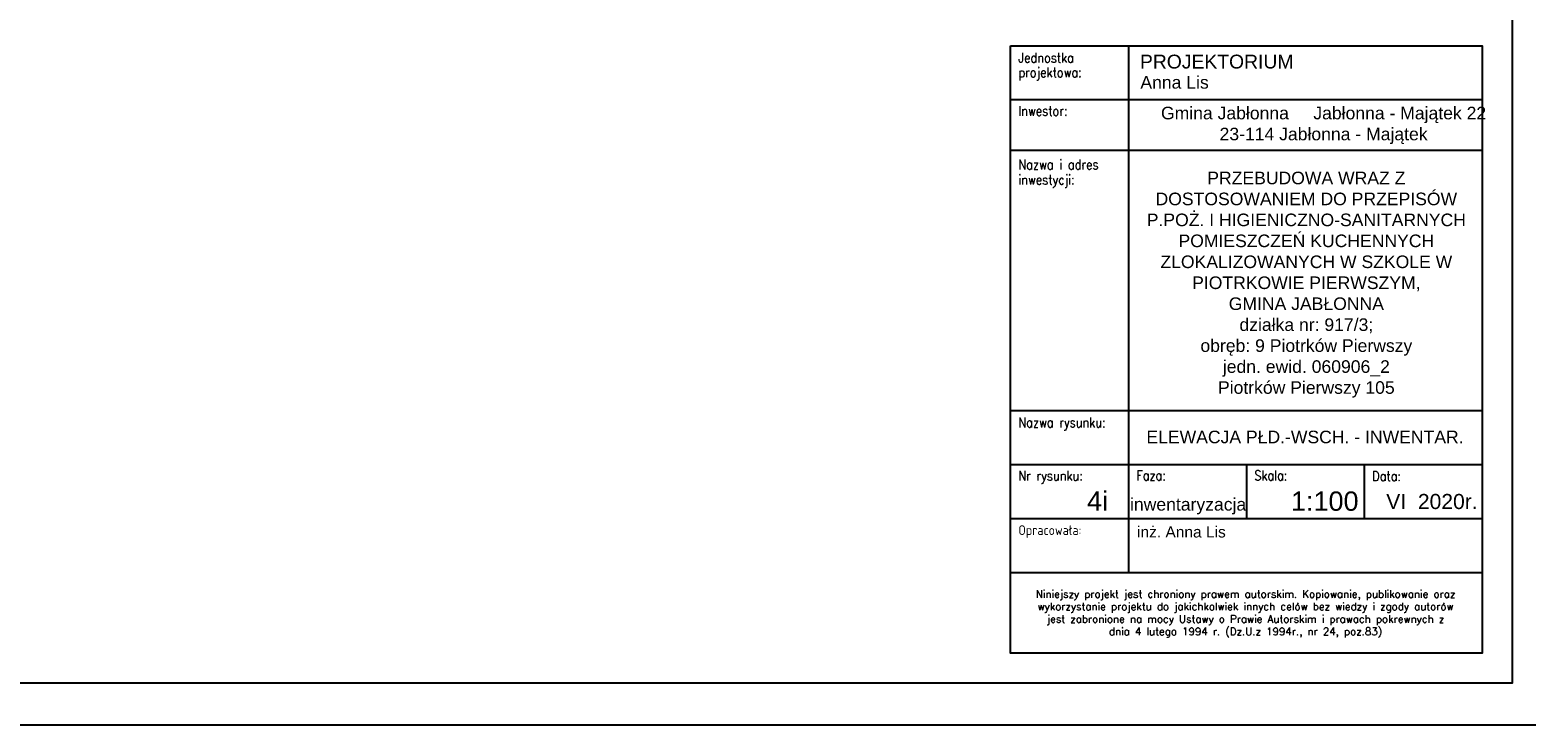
# Model space of a CAD drawing. Header units: millimetres. Extents: x 31969 to 285678, y -69766 to -1123.
# Tile 149 of 176: x 150861 to 153360, y -5215 to -4054. Entities that reach past the tile are written whole.
import ezdxf

# ---------------------------------------------------------------- set-up
doc = ezdxf.new("R2010")
doc.units = ezdxf.units.MM
for name, color, linetype in [('a-opis 1', 3, 'Continuous'), ('a-opis 2', 1, 'Continuous'), ('a-ramka', 7, 'Continuous')]:
    doc.layers.add(name, color=color, linetype=linetype)
doc.styles.add('IREK', font='simplex.shx', dxfattribs={"width": 0.8})
doc.styles.add('MAREK', font='simplex.shx')
doc.styles.add('TABELA2', font='arial.ttf', dxfattribs={"height": 10})

msp = doc.modelspace()

# ---------------------------------------------------------------- linework, layer by layer
at = {"layer": 'a-opis 1', "ltscale": 0.5}
for p, q in [((152696.03, -4080.19), (152696.03, -4870.42)), ((152498.98, -4169.83), (153287.15, -4169.83)), ((152498.98, -4254.94), (153287.15, -4254.94)), ((153090.11, -4254.94), (153287.15, -4254.94)), ((152498.98, -4689.83), (153287.15, -4689.83)), ((152498.98, -4780.13), (153287.15, -4780.13)), ((152893.07, -4780.13), (152893.07, -4870.42)), ((153090.11, -4780.13), (153090.11, -4870.42)), ((152498.98, -4870.42), (153287.15, -4870.42)), ((152498.98, -4870.42), (153287.15, -4870.42)), ((152696.03, -4870.42), (152696.03, -4960.71)), ((152498.98, -4960.71), (153287.15, -4960.71)), ((152498.98, -4960.71), (153287.15, -4960.71))]:
    msp.add_line(p, q, dxfattribs=at)
at = {"layer": 'a-opis 2', "ltscale": 2}
msp.add_lwpolyline([(152498.98, -4080.19), (153287.15, -4080.19), (153287.15, -5095.5), (152498.98, -5095.5)], close=True, dxfattribs=at)
msp.add_lwpolyline([(152498.98, -4080.19), (153287.15, -4080.19), (153287.15, -5095.5), (152498.98, -5095.5)], close=True, dxfattribs=at)
at = {"layer": 'a-ramka', "ltscale": 0.5}
for points in [[(153407.15, -5215.5), (149207.15, -5215.5), (149207.15, -2245.5), (153407.15, -2245.5)], [(149457.15, -2315.5), (153337.15, -2315.5), (153337.15, -5145.5), (149457.15, -5145.5)]]:
    msp.add_lwpolyline(points, close=True, dxfattribs=at)

# ---------------------------------------------------------------- texts
at = {"layer": 'a-opis 1', "ltscale": 0.5, "style": 'IREK', "width": 0.85}
for s, height, p in [('Jednostka ', 16.33, (152512.19, -4108.32)), ('projektowa:', 16.3296, (152512.19, -4132.86)), ('Inwestor:', 16.33, (152512.19, -4197.26)), ('Nazwa i adres', 16.3296, (152512.19, -4286.9)), ('inwestycji:', 16.3296, (152512.19, -4312.14)), ('Nazwa rysunku:', 16.3296, (152512.19, -4717.91)), ('Nr rysunku:', 16.3296, (152512.19, -4806.9)), ('Faza:', 16.33, (152709.23, -4806.5)), ('Skala:', 16.33, (152906.28, -4806.5)), ('Data:', 16.33, (153103.32, -4807.55)), ('Opracowała:', 16.3296, (152512.19, -4897.84))]:
    msp.add_text(s, height=height, dxfattribs=at).set_placement(p)
at = {"layer": 'a-opis 1', "ltscale": 0.5, "style": 'TABELA2'}
for s, height, p in [('PROJEKTORIUM', 23.1094, (152715.26, -4118.25)), ('Anna Lis', 21.009, (152716, -4151.89)), ('ELEWACJA PŁD.-WSCH. - INWENTAR.', 21.0086, (152726.06, -4744.52)), ('4i', 32.332, (152626.92, -4857.07)), ('inwentaryzacja', 21.0086, (152698.67, -4857.07)), ('1:100', 32.332, (152967.5, -4857.43)), ('VI  2020r.', 25.21, (153126.72, -4854.45)), ('inż. Anna Lis', 18.5296, (152710.42, -4901.98))]:
    msp.add_text(s, height=height, dxfattribs=at).set_placement(p)
at = {"layer": 'a-opis 1', "ltscale": 0.5}
for s, insert, char_height, width, attachment_point, style in [('{\\fArial|b0|i0|c238|p34;Gmina Jabłonna     Jabłonna - Majątek 22^I\\P23-114 Jabłonna - Majątek}', (153022.04, -4213.4, -76410), 21.0086, 666.0385, 5, 'TABELA2'), ('{\\fArial|b0|i0|c238|p34;\\PPRZEBUDOWA WRAZ Z DOSTOSOWANIEM DO PRZEPISÓW P.POŻ. I HIGIENICZNO-SANITARNYCH POMIESZCZEŃ KUCHENNYCH ZLOKALIZOWANYCH W SZKOLE W PIOTRKOWIE PIERWSZYM, \\PGMINA JABŁONNA\\Pdziałka nr: 917/3; \\Pobręb: 9 Piotrków Pierwszy \\Pjedn. ewid. 060906_2\\PPiotrków Pierwszy 105}', (152993.23, -4461.94, 76410), 21.00857, 583.3186, 5, 'TABELA2'), ('\\pxqc;Niniejszy projekt jest chroniony prawem autorskim. Kopiowanie, publikowanie oraz wykorzystanie projektu do jakichkolwiek innych celów bez wiedzy i zgody autorów jest zabronione na mocy Ustawy o Prawie Autorskim i prawach pokrewnych z dnia 4 lutego 1994 r. (Dz.U.z 1994r., nr 24, poz.83)', (152509.34, -4990.17), 12.5, 764.7867, 1, 'MAREK')]:
    msp.add_mtext(s, dxfattribs=dict(at, insert=insert, char_height=char_height, width=width, attachment_point=attachment_point, style=style))

doc.saveas('drawing.dxf')
